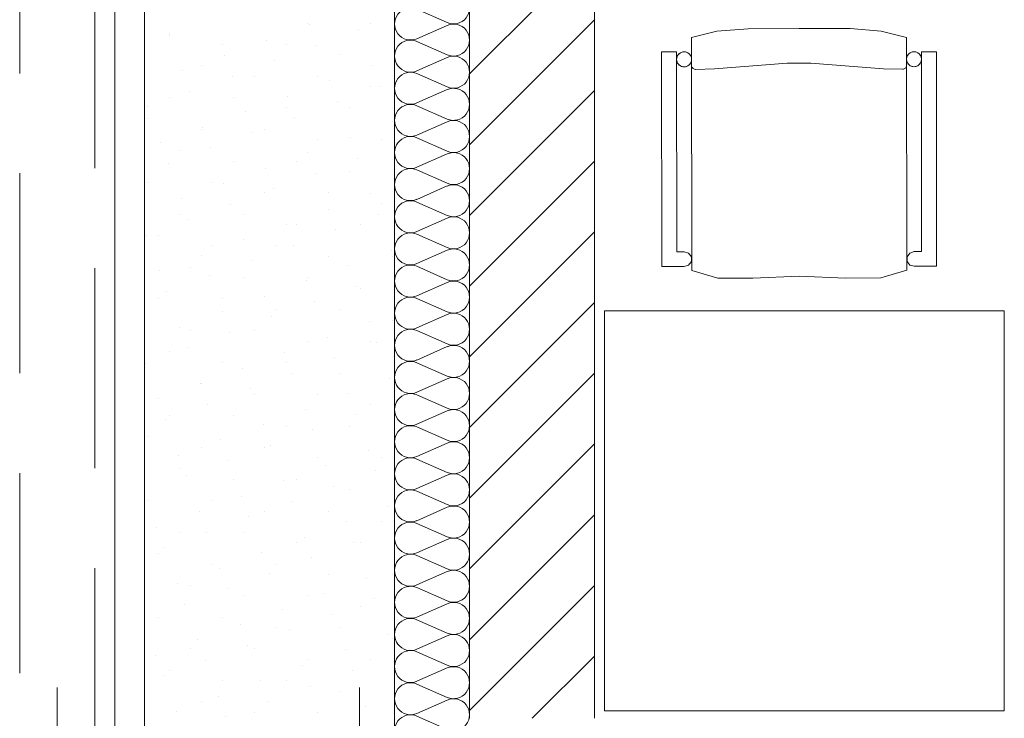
# Model space of a CAD drawing. Header units: inches. Extents: x 382808 to 408593, y -18409 to -9482.
# Tile 2 of 88: x 398402 to 398599, y -17263 to -17123. Entities that reach past the tile are written whole.
import ezdxf

# ---------------------------------------------------------------- set-up
doc = ezdxf.new("R2010")
doc.units = ezdxf.units.IN
doc.header["$LTSCALE"] = 2
doc.header["$MEASUREMENT"] = 0
doc.linetypes.add('Przerywana drobna', pattern=[30, 20, -10])
for name, color, linetype, lineweight in [('!ocieplenie_Nr_pióra__9', 220, 'CONTINUOUS', 0), ('!trzpienie_Nr_pióra__6', 161, 'CONTINUOUS', 18), ('CIENKA_Nr_pióra__23', 212, 'CONTINUOUS', 18), ('Konstrukcje specjalne_Nr_pióra__6', 161, 'CONTINUOUS', 18), ('Linie_Nr_pióra__6', 161, 'CONTINUOUS', 18), ('Ściany zewnętrzne_Nr_pióra__1', 51, 'CONTINUOUS', 50), ('Ściany zewnętrzne_Nr_pióra__6', 161, 'CONTINUOUS', 18), ('Ściany zewnętrzne_Nr_pióra__7', 161, 'CONTINUOUS', 15)]:
    doc.layers.add(name, color=color, linetype=linetype, lineweight=lineweight)

msp = doc.modelspace()

# ---------------------------------------------------------------- linework, layer by layer
at = {"layer": '!ocieplenie_Nr_pióra__9', "color": 7, "linetype": 'Continuous', "lineweight": 0}
for p, q in [((398487.17, -17123.72), (398481.11, -17121.05)), ((398481.11, -17126.94), (398487.17, -17124.26)), ((398487.17, -17130.15), (398481.11, -17127.48)), ((398481.11, -17133.36), (398487.17, -17130.69)), ((398487.17, -17136.58), (398481.11, -17133.9)), ((398481.11, -17139.79), (398487.17, -17137.12)), ((398487.17, -17143), (398481.11, -17140.33)), ((398481.11, -17146.22), (398487.17, -17143.54)), ((398487.17, -17149.43), (398481.11, -17146.76)), ((398481.11, -17152.64), (398487.17, -17149.97)), ((398487.17, -17155.85), (398481.11, -17153.18)), ((398481.11, -17159.07), (398487.17, -17156.39)), ((398487.17, -17162.28), (398481.11, -17159.61)), ((398481.11, -17165.49), (398487.17, -17162.82)), ((398487.17, -17168.71), (398481.11, -17166.03)), ((398481.11, -17171.92), (398487.17, -17169.25)), ((398487.17, -17175.13), (398481.11, -17172.46)), ((398481.11, -17178.34), (398487.17, -17175.67)), ((398487.17, -17181.56), (398481.11, -17178.88)), ((398481.11, -17184.77), (398487.17, -17182.1)), ((398487.17, -17187.98), (398481.11, -17185.31)), ((398481.11, -17191.2), (398487.17, -17188.52)), ((398487.17, -17194.41), (398481.11, -17191.74)), ((398481.11, -17197.62), (398487.17, -17194.95)), ((398487.17, -17200.84), (398481.11, -17198.16)), ((398481.11, -17204.05), (398487.17, -17201.38)), ((398487.17, -17207.26), (398481.11, -17204.59)), ((398481.11, -17210.47), (398487.17, -17207.8)), ((398487.17, -17213.69), (398481.11, -17211.01)), ((398481.11, -17216.9), (398487.17, -17214.23)), ((398487.17, -17220.11), (398481.11, -17217.44)), ((398481.11, -17223.33), (398487.17, -17220.65)), ((398487.17, -17226.54), (398481.11, -17223.87)), ((398481.11, -17229.75), (398487.17, -17227.08)), ((398487.17, -17232.97), (398481.11, -17230.29)), ((398481.11, -17236.18), (398487.17, -17233.51)), ((398487.17, -17239.39), (398481.11, -17236.72)), ((398481.11, -17242.6), (398487.17, -17239.93)), ((398487.17, -17245.82), (398481.11, -17243.14)), ((398481.11, -17249.03), (398487.17, -17246.36)), ((398487.17, -17252.24), (398481.11, -17249.57)), ((398481.11, -17255.46), (398487.17, -17252.78)), ((398487.17, -17258.67), (398481.11, -17256)), ((398481.11, -17261.88), (398487.17, -17259.21)), ((398487.17, -17265.09), (398481.11, -17262.42))]:
    msp.add_line(p, q, dxfattribs=at)
for centre, start_param, end_param in [((398488.45, -17120.78), 2.7288, 6.695979), ((398479.83, -17123.99), 5.870392, 9.837571), ((398488.45, -17127.21), 2.7288, 6.695979), ((398479.83, -17130.42), 5.870392, 9.837571), ((398488.45, -17133.63), 2.7288, 6.695979), ((398479.83, -17136.85), 5.870392, 9.837571), ((398488.45, -17140.06), 2.7288, 6.695979), ((398479.83, -17143.27), 5.870392, 9.837571), ((398488.45, -17146.49), 2.7288, 6.695979), ((398479.83, -17149.7), 5.870392, 9.837571), ((398488.45, -17152.91), 2.7288, 6.695979), ((398479.83, -17156.12), 5.870392, 9.837571), ((398488.45, -17159.34), 2.7288, 6.695979), ((398479.83, -17162.55), 5.870392, 9.837571), ((398488.45, -17165.76), 2.7288, 6.695979), ((398479.83, -17168.98), 5.870392, 9.837571), ((398488.45, -17172.19), 2.7288, 6.695979), ((398479.83, -17175.4), 5.870392, 9.837571), ((398488.45, -17178.61), 2.7288, 6.695979), ((398479.83, -17181.83), 5.870392, 9.837571), ((398488.45, -17185.04), 2.7288, 6.695979), ((398479.83, -17188.25), 5.870392, 9.837571), ((398488.45, -17191.47), 2.7288, 6.695979), ((398479.83, -17194.68), 5.870392, 9.837571), ((398488.45, -17197.89), 2.7288, 6.695979), ((398479.83, -17201.11), 5.870392, 9.837571), ((398488.45, -17204.32), 2.7288, 6.695979), ((398479.83, -17207.53), 5.870392, 9.837571), ((398488.45, -17210.74), 2.7288, 6.695979), ((398479.83, -17213.96), 5.870392, 9.837571), ((398488.45, -17217.17), 2.7288, 6.695979), ((398479.83, -17220.38), 5.870392, 9.837571), ((398488.45, -17223.6), 2.7288, 6.695979), ((398479.83, -17226.81), 5.870392, 9.837571), ((398488.45, -17230.02), 2.7288, 6.695979), ((398479.83, -17233.24), 5.870392, 9.837571), ((398488.45, -17236.45), 2.7288, 6.695979), ((398479.83, -17239.66), 5.870392, 9.837571), ((398488.45, -17242.87), 2.7288, 6.695979), ((398479.83, -17246.09), 5.870392, 9.837571), ((398488.45, -17249.3), 2.7288, 6.695979), ((398479.83, -17252.51), 5.870392, 9.837571), ((398488.45, -17255.73), 2.7288, 6.695979), ((398479.83, -17258.94), 5.870392, 9.837571), ((398488.45, -17262.15), 2.7288, 6.695979), ((398479.83, -17265.36), 5.870392, 9.837571)]:
    msp.add_ellipse(centre, major_axis=(0, 3.21), ratio=0.992915, start_param=start_param, end_param=end_param, dxfattribs=at)
at = {"layer": '!trzpienie_Nr_pióra__6', "color": 7, "linetype": 'Continuous', "lineweight": 0}
for p, q in [((398459.18, -17123.82), (398459.18, -17123.82)), ((398459.55, -17124.12), (398459.55, -17124.12)), ((398469.52, -17125.17), (398469.52, -17125.17)), ((398471.91, -17123.82), (398471.91, -17123.82)), ((398431.58, -17126.21), (398431.58, -17126.21)), ((398431.6, -17125.94), (398431.6, -17125.94)), ((398442.21, -17128.06), (398442.21, -17128.06)), ((398451.1, -17127.2), (398451.1, -17127.2)), ((398454.94, -17128.06), (398454.94, -17128.06)), ((398461.06, -17128.25), (398461.06, -17128.25)), ((398442.64, -17130.27), (398442.64, -17130.27)), ((398465.54, -17130.18), (398465.54, -17130.18)), ((398437.97, -17132.3), (398437.97, -17132.3)), ((398452.6, -17131.33), (398452.6, -17131.33)), ((398472.12, -17132.32), (398472.12, -17132.32)), ((398434.18, -17133.35), (398434.18, -17133.35)), ((398444.15, -17134.41), (398444.15, -17134.41)), ((398448.57, -17134.43), (398448.57, -17134.43)), ((398461.3, -17134.43), (398461.3, -17134.43)), ((398463.66, -17135.39), (398463.66, -17135.39)), ((398471.91, -17136.55), (398471.91, -17136.55)), ((398473.62, -17136.45), (398473.62, -17136.45)), ((398431.6, -17138.67), (398431.6, -17138.67)), ((398435.69, -17137.49), (398435.69, -17137.49)), ((398444.33, -17138.67), (398444.33, -17138.67)), ((398455.2, -17138.47), (398455.2, -17138.47)), ((398427.23, -17140.57), (398427.23, -17140.57)), ((398454.94, -17140.79), (398454.94, -17140.79)), ((398465.16, -17139.53), (398465.16, -17139.53)), ((398467.67, -17140.79), (398467.67, -17140.79)), ((398427.36, -17142.91), (398427.36, -17142.91)), ((398446.74, -17141.55), (398446.74, -17141.55)), ((398456.71, -17142.61), (398456.71, -17142.61)), ((398438.29, -17144.63), (398438.29, -17144.63)), ((398476.22, -17143.59), (398476.22, -17143.59)), ((398437.97, -17145.03), (398437.97, -17145.03)), ((398448.25, -17145.69), (398448.25, -17145.69)), ((398450.7, -17145.03), (398450.7, -17145.03)), ((398467.76, -17146.67), (398467.76, -17146.67)), ((398429.83, -17147.71), (398429.83, -17147.71)), ((398439.79, -17148.76), (398439.79, -17148.76)), ((398461.3, -17147.15), (398461.3, -17147.15)), ((398474.03, -17147.15), (398474.03, -17147.15)), ((398433.72, -17149.27), (398433.72, -17149.27)), ((398459.31, -17149.75), (398459.31, -17149.75)), ((398469.27, -17150.81), (398469.27, -17150.81)), ((398431.34, -17151.84), (398431.34, -17151.84)), ((398444.33, -17151.4), (398444.33, -17151.4)), ((398457.06, -17151.4), (398457.06, -17151.4)), ((398450.85, -17152.83), (398450.85, -17152.83)), ((398460.81, -17153.88), (398460.81, -17153.88)), ((398467.67, -17153.52), (398467.67, -17153.52)), ((398427.36, -17155.64), (398427.36, -17155.64)), ((398440.09, -17155.64), (398440.09, -17155.64)), ((398442.39, -17155.91), (398442.39, -17155.91)), ((398450.7, -17157.76), (398450.7, -17157.76)), ((398452.35, -17156.96), (398452.35, -17156.96)), ((398463.42, -17157.76), (398463.42, -17157.76)), ((398471.87, -17157.95), (398471.87, -17157.95)), ((398433.93, -17158.98), (398433.93, -17158.98)), ((398443.9, -17160.04), (398443.9, -17160.04)), ((398474.03, -17159.88), (398474.03, -17159.88)), ((398433.72, -17162), (398433.72, -17162)), ((398446.45, -17162), (398446.45, -17162)), ((398463.41, -17161.03), (398463.41, -17161.03)), ((398473.37, -17162.08), (398473.37, -17162.08)), ((398435.44, -17163.12), (398435.44, -17163.12)), ((398454.95, -17164.1), (398454.95, -17164.1)), ((398457.06, -17164.12), (398457.06, -17164.12)), ((398469.79, -17164.12), (398469.79, -17164.12)), ((398426.98, -17166.2), (398426.98, -17166.2)), ((398429.48, -17166.24), (398429.48, -17166.24)), ((398464.92, -17165.16), (398464.92, -17165.16)), ((398440.09, -17168.37), (398440.09, -17168.37)), ((398446.5, -17167.18), (398446.5, -17167.18)), ((398452.82, -17168.37), (398452.82, -17168.37)), ((398456.46, -17168.24), (398456.46, -17168.24)), ((398438.04, -17170.26), (398438.04, -17170.26)), ((398463.42, -17170.49), (398463.42, -17170.49)), ((398475.97, -17169.22), (398475.97, -17169.22)), ((398476.15, -17170.49), (398476.15, -17170.49)), ((398448, -17171.32), (398448, -17171.32)), ((398467.51, -17172.3), (398467.51, -17172.3)), ((398429.58, -17173.34), (398429.58, -17173.34)), ((398435.85, -17172.61), (398435.85, -17172.61)), ((398439.54, -17174.39), (398439.54, -17174.39)), ((398446.45, -17174.73), (398446.45, -17174.73)), ((398459.06, -17175.38), (398459.06, -17175.38)), ((398459.18, -17174.73), (398459.18, -17174.73)), ((398431.09, -17177.47), (398431.09, -17177.47)), ((398469.02, -17176.44), (398469.02, -17176.44)), ((398469.79, -17176.85), (398469.79, -17176.85)), ((398429.48, -17178.97), (398429.48, -17178.97)), ((398442.21, -17178.97), (398442.21, -17178.97)), ((398450.6, -17178.46), (398450.6, -17178.46)), ((398460.56, -17179.51), (398460.56, -17179.51)), ((398442.14, -17181.54), (398442.14, -17181.54)), ((398452.82, -17181.09), (398452.82, -17181.09)), ((398465.54, -17181.09), (398465.54, -17181.09)), ((398452.11, -17182.59), (398452.11, -17182.59)), ((398471.62, -17183.58), (398471.62, -17183.58)), ((398476.15, -17183.22), (398476.15, -17183.22)), ((398433.69, -17184.61), (398433.69, -17184.61)), ((398435.85, -17185.34), (398435.85, -17185.34)), ((398443.65, -17185.67), (398443.65, -17185.67)), ((398448.57, -17185.34), (398448.57, -17185.34)), ((398459.18, -17187.46), (398459.18, -17187.46)), ((398463.16, -17186.66), (398463.16, -17186.66)), ((398471.91, -17187.46), (398471.91, -17187.46)), ((398473.12, -17187.71), (398473.12, -17187.71)), ((398431.6, -17189.58), (398431.6, -17189.58)), ((398435.19, -17188.75), (398435.19, -17188.75)), ((398454.7, -17189.73), (398454.7, -17189.73)), ((398426.73, -17191.83), (398426.73, -17191.83)), ((398442.21, -17191.7), (398442.21, -17191.7)), ((398454.94, -17191.7), (398454.94, -17191.7)), ((398464.67, -17190.79), (398464.67, -17190.79)), ((398446.25, -17192.81), (398446.25, -17192.81)), ((398456.21, -17193.87), (398456.21, -17193.87)), ((398465.54, -17193.82), (398465.54, -17193.82)), ((398437.79, -17195.89), (398437.79, -17195.89)), ((398437.97, -17195.94), (398437.97, -17195.94)), ((398475.72, -17194.85), (398475.72, -17194.85)), ((398447.75, -17196.95), (398447.75, -17196.95)), ((398448.57, -17198.06), (398448.57, -17198.06)), ((398461.3, -17198.06), (398461.3, -17198.06)), ((398467.27, -17197.93), (398467.27, -17197.93)), ((398429.33, -17198.97), (398429.33, -17198.97)), ((398439.29, -17200.03), (398439.29, -17200.03)), ((398458.81, -17201.01), (398458.81, -17201.01)), ((398471.91, -17200.19), (398471.91, -17200.19)), ((398430.84, -17203.1), (398430.84, -17203.1)), ((398431.6, -17202.31), (398431.6, -17202.31)), ((398444.33, -17202.31), (398444.33, -17202.31)), ((398468.77, -17202.07), (398468.77, -17202.07)), ((398450.35, -17204.09), (398450.35, -17204.09)), ((398454.94, -17204.43), (398454.94, -17204.43)), ((398460.31, -17205.15), (398460.31, -17205.15)), ((398467.67, -17204.43), (398467.67, -17204.43)), ((398427.36, -17206.55), (398427.36, -17206.55)), ((398441.89, -17207.17), (398441.89, -17207.17)), ((398437.97, -17208.67), (398437.97, -17208.67)), ((398450.7, -17208.67), (398450.7, -17208.67)), ((398451.86, -17208.22), (398451.86, -17208.22)), ((398471.37, -17209.21), (398471.37, -17209.21)), ((398433.44, -17210.25), (398433.44, -17210.25)), ((398443.4, -17211.3), (398443.4, -17211.3)), ((398461.3, -17210.79), (398461.3, -17210.79)), ((398474.03, -17210.79), (398474.03, -17210.79)), ((398433.72, -17212.91), (398433.72, -17212.91)), ((398462.91, -17212.29), (398462.91, -17212.29)), ((398472.88, -17213.34), (398472.88, -17213.34)), ((398434.94, -17214.38), (398434.94, -17214.38)), ((398444.33, -17215.04), (398444.33, -17215.04)), ((398454.46, -17215.37), (398454.46, -17215.37)), ((398457.06, -17215.04), (398457.06, -17215.04)), ((398464.42, -17216.42), (398464.42, -17216.42)), ((398467.67, -17217.16), (398467.67, -17217.16)), ((398427.36, -17219.28), (398427.36, -17219.28)), ((398440.09, -17219.28), (398440.09, -17219.28)), ((398446, -17218.44), (398446, -17218.44)), ((398455.96, -17219.5), (398455.96, -17219.5)), ((398437.54, -17221.52), (398437.54, -17221.52)), ((398450.7, -17221.4), (398450.7, -17221.4)), ((398463.42, -17221.4), (398463.42, -17221.4)), ((398475.47, -17220.49), (398475.47, -17220.49)), ((398447.5, -17222.58), (398447.5, -17222.58)), ((398467.02, -17223.56), (398467.02, -17223.56)), ((398474.03, -17223.52), (398474.03, -17223.52)), ((398429.08, -17224.6), (398429.08, -17224.6)), ((398433.72, -17225.64), (398433.72, -17225.64)), ((398439.05, -17225.66), (398439.05, -17225.66)), ((398446.45, -17225.64), (398446.45, -17225.64)), ((398458.56, -17226.64), (398458.56, -17226.64)), ((398430.59, -17228.73), (398430.59, -17228.73)), ((398457.06, -17227.76), (398457.06, -17227.76)), ((398468.52, -17227.7), (398468.52, -17227.7)), ((398469.79, -17227.76), (398469.79, -17227.76)), ((398429.48, -17229.88), (398429.48, -17229.88)), ((398450.1, -17229.72), (398450.1, -17229.72)), ((398460.06, -17230.78), (398460.06, -17230.78)), ((398440.09, -17232.01), (398440.09, -17232.01)), ((398441.65, -17232.8), (398441.65, -17232.8)), ((398452.82, -17232.01), (398452.82, -17232.01)), ((398451.61, -17233.85), (398451.61, -17233.85)), ((398463.42, -17234.13), (398463.42, -17234.13)), ((398471.12, -17234.84), (398471.12, -17234.84)), ((398476.15, -17234.13), (398476.15, -17234.13)), ((398433.19, -17235.88), (398433.19, -17235.88)), ((398435.85, -17236.25), (398435.85, -17236.25)), ((398443.15, -17236.93), (398443.15, -17236.93)), ((398446.45, -17238.37), (398446.45, -17238.37)), ((398459.18, -17238.37), (398459.18, -17238.37)), ((398462.66, -17237.92), (398462.66, -17237.92)), ((398472.63, -17238.97), (398472.63, -17238.97)), ((398434.69, -17240.01), (398434.69, -17240.01)), ((398454.21, -17241), (398454.21, -17241)), ((398469.79, -17240.49), (398469.79, -17240.49)), ((398429.48, -17242.61), (398429.48, -17242.61)), ((398442.21, -17242.61), (398442.21, -17242.61)), ((398464.17, -17242.05), (398464.17, -17242.05)), ((398445.75, -17244.07), (398445.75, -17244.07)), ((398452.82, -17244.73), (398452.82, -17244.73)), ((398455.71, -17245.13), (398455.71, -17245.13)), ((398465.54, -17244.73), (398465.54, -17244.73)), ((398437.29, -17247.15), (398437.29, -17247.15)), ((398475.23, -17246.12), (398475.23, -17246.12)), ((398476.15, -17246.86), (398476.15, -17246.86)), ((398435.85, -17248.98), (398435.85, -17248.98)), ((398447.25, -17248.21), (398447.25, -17248.21)), ((398448.57, -17248.98), (398448.57, -17248.98)), ((398466.77, -17249.19), (398466.77, -17249.19)), ((398428.84, -17250.23), (398428.84, -17250.23)), ((398438.8, -17251.29), (398438.8, -17251.29)), ((398459.18, -17251.1), (398459.18, -17251.1)), ((398471.91, -17251.1), (398471.91, -17251.1)), ((398431.6, -17253.22), (398431.6, -17253.22)), ((398458.31, -17252.27), (398458.31, -17252.27)), ((398430.34, -17254.37), (398430.34, -17254.37)), ((398468.27, -17253.33), (398468.27, -17253.33)), ((398442.21, -17255.34), (398442.21, -17255.34)), ((398449.85, -17255.35), (398449.85, -17255.35)), ((398454.94, -17255.34), (398454.94, -17255.34)), ((398459.82, -17256.41), (398459.82, -17256.41)), ((398441.4, -17258.43), (398441.4, -17258.43)), ((398465.54, -17257.46), (398465.54, -17257.46)), ((398437.97, -17259.58), (398437.97, -17259.58)), ((398451.36, -17259.49), (398451.36, -17259.49)), ((398470.87, -17260.47), (398470.87, -17260.47)), ((398432.94, -17261.51), (398432.94, -17261.51)), ((398442.9, -17262.56), (398442.9, -17262.56)), ((398448.57, -17261.7), (398448.57, -17261.7)), ((398461.3, -17261.7), (398461.3, -17261.7))]:
    msp.add_line(p, q, dxfattribs=at)
at = {"layer": 'CIENKA_Nr_pióra__23', "color": 7, "linetype": 'Przerywana drobna', "lineweight": 0}
for p, q in [((398401.64, -15833.86), (398401.64, -17332.86)), ((398416.64, -17332.86), (398416.64, -15833.86))]:
    msp.add_line(p, q, dxfattribs=at)
at = {"layer": 'Konstrukcje specjalne_Nr_pióra__6', "color": 7, "linetype": 'Continuous', "lineweight": 0}
for p, q in [((398541.09, -17125.44), (398547.36, -17124.93)), ((398541.09, -17125.44), (398547.36, -17124.93)), ((398547.36, -17124.93), (398557.56, -17124.92)), ((398547.36, -17124.93), (398557.56, -17124.92)), ((398557.56, -17124.92), (398567.77, -17124.92)), ((398557.56, -17124.92), (398567.77, -17124.92)), ((398567.77, -17124.92), (398574.03, -17125.42)), ((398567.77, -17124.92), (398574.03, -17125.42)), ((398536.07, -17126.7), (398541.09, -17125.44)), ((398536.07, -17126.7), (398541.09, -17125.44)), ((398536.1, -17173.28), (398536.07, -17126.7)), ((398536.1, -17173.28), (398536.07, -17126.7)), ((398574.03, -17125.42), (398579.07, -17126.67)), ((398574.03, -17125.42), (398579.07, -17126.67)), ((398579.07, -17126.67), (398579.1, -17173.25)), ((398579.07, -17126.67), (398579.1, -17173.25)), ((398530.1, -17172.5), (398530.07, -17129.57)), ((398530.07, -17129.57), (398533.07, -17129.57)), ((398530.1, -17172.5), (398530.07, -17129.57)), ((398530.07, -17129.57), (398533.07, -17129.57)), ((398533.07, -17129.57), (398533.09, -17169.55)), ((398533.07, -17129.57), (398533.09, -17169.55)), ((398533.07, -17131.06), (398533.09, -17130.8)), ((398533.09, -17131.33), (398533.07, -17131.06)), ((398533.09, -17130.8), (398533.16, -17130.55)), ((398533.16, -17130.55), (398533.27, -17130.31)), ((398533.27, -17130.31), (398533.42, -17130.1)), ((398533.42, -17130.1), (398533.6, -17129.92)), ((398533.6, -17129.92), (398533.82, -17129.77)), ((398533.82, -17129.77), (398534.05, -17129.66)), ((398534.05, -17129.66), (398534.31, -17129.59)), ((398534.31, -17129.59), (398534.57, -17129.56)), ((398534.57, -17129.56), (398534.83, -17129.59)), ((398534.83, -17129.59), (398535.08, -17129.65)), ((398535.08, -17129.65), (398535.32, -17129.76)), ((398535.32, -17129.76), (398535.53, -17129.91)), ((398535.53, -17129.91), (398535.72, -17130.1)), ((398535.72, -17130.1), (398535.87, -17130.31)), ((398535.87, -17130.31), (398535.98, -17130.55)), ((398535.98, -17130.55), (398536.05, -17130.8)), ((398536.05, -17130.8), (398536.07, -17131.06)), ((398536.07, -17131.06), (398536.05, -17131.32)), ((398579.07, -17131.03), (398579.09, -17130.77)), ((398579.09, -17131.29), (398579.07, -17131.03)), ((398579.09, -17130.77), (398579.16, -17130.52)), ((398579.16, -17130.52), (398579.27, -17130.28)), ((398579.27, -17130.28), (398579.42, -17130.07)), ((398579.42, -17130.07), (398579.6, -17129.88)), ((398579.6, -17129.88), (398579.82, -17129.73)), ((398579.82, -17129.73), (398580.05, -17129.62)), ((398580.05, -17129.62), (398580.31, -17129.56)), ((398580.31, -17129.56), (398580.57, -17129.53)), ((398580.57, -17129.53), (398580.83, -17129.56)), ((398580.83, -17129.56), (398581.08, -17129.62)), ((398581.08, -17129.62), (398581.32, -17129.73)), ((398581.32, -17129.73), (398581.53, -17129.88)), ((398581.53, -17129.88), (398581.72, -17130.07)), ((398581.72, -17130.07), (398581.87, -17130.28)), ((398581.87, -17130.28), (398581.98, -17130.52)), ((398581.98, -17130.52), (398582.05, -17130.77)), ((398582.05, -17130.77), (398582.07, -17131.03)), ((398582.07, -17131.03), (398582.05, -17131.29)), ((398582.09, -17169.52), (398582.07, -17129.53)), ((398582.07, -17129.53), (398585.07, -17129.53)), ((398582.09, -17169.52), (398582.07, -17129.53)), ((398582.07, -17129.53), (398585.07, -17129.53)), ((398585.07, -17129.53), (398585.1, -17172.46)), ((398585.07, -17129.53), (398585.1, -17172.46)), ((398533.16, -17131.58), (398533.09, -17131.33)), ((398533.27, -17131.81), (398533.16, -17131.58)), ((398533.42, -17132.03), (398533.27, -17131.81)), ((398533.6, -17132.21), (398533.42, -17132.03)), ((398533.82, -17132.36), (398533.6, -17132.21)), ((398534.06, -17132.47), (398533.82, -17132.36)), ((398534.31, -17132.54), (398534.06, -17132.47)), ((398534.57, -17132.56), (398534.31, -17132.54)), ((398534.83, -17132.54), (398534.57, -17132.56)), ((398535.08, -17132.47), (398534.83, -17132.54)), ((398535.32, -17132.36), (398535.08, -17132.47)), ((398535.53, -17132.21), (398535.32, -17132.36)), ((398535.72, -17132.03), (398535.53, -17132.21)), ((398535.87, -17131.81), (398535.72, -17132.03)), ((398535.98, -17131.58), (398535.87, -17131.81)), ((398536.05, -17131.32), (398535.98, -17131.58)), ((398536.14, -17132.6), (398536.21, -17132.72)), ((398536.21, -17132.72), (398536.3, -17132.83)), ((398536.3, -17132.83), (398536.41, -17132.92)), ((398536.41, -17132.92), (398536.53, -17132.99)), ((398536.53, -17132.99), (398536.66, -17133.04)), ((398536.66, -17133.04), (398536.8, -17133.06)), ((398536.8, -17133.06), (398536.87, -17133.06)), ((398536.87, -17133.06), (398540.67, -17132.96)), ((398540.67, -17132.96), (398555.22, -17131.85)), ((398555.22, -17131.85), (398559.92, -17131.85)), ((398559.92, -17131.85), (398574.47, -17132.94)), ((398574.47, -17132.94), (398578.27, -17133.03)), ((398578.27, -17133.03), (398578.34, -17133.03)), ((398578.34, -17133.03), (398578.48, -17133.01)), ((398578.48, -17133.01), (398578.61, -17132.96)), ((398578.61, -17132.96), (398578.73, -17132.89)), ((398578.73, -17132.89), (398578.84, -17132.8)), ((398578.84, -17132.8), (398578.93, -17132.69)), ((398578.93, -17132.69), (398579, -17132.57)), ((398579, -17132.57), (398579.04, -17132.44)), ((398579.04, -17132.44), (398579.07, -17132.3)), ((398579.16, -17131.55), (398579.09, -17131.29)), ((398579.27, -17131.78), (398579.16, -17131.55)), ((398579.42, -17132), (398579.27, -17131.78)), ((398579.6, -17132.18), (398579.42, -17132)), ((398579.82, -17132.33), (398579.6, -17132.18)), ((398580.06, -17132.44), (398579.82, -17132.33)), ((398580.31, -17132.51), (398580.06, -17132.44)), ((398580.57, -17132.53), (398580.31, -17132.51)), ((398580.83, -17132.51), (398580.57, -17132.53)), ((398581.08, -17132.44), (398580.83, -17132.51)), ((398581.32, -17132.33), (398581.08, -17132.44)), ((398581.53, -17132.18), (398581.32, -17132.33)), ((398581.72, -17132), (398581.53, -17132.18)), ((398581.87, -17131.78), (398581.72, -17132)), ((398581.98, -17131.54), (398581.87, -17131.78)), ((398582.05, -17131.29), (398581.98, -17131.54)), ((398533.09, -17169.55), (398534.59, -17169.55)), ((398533.09, -17169.55), (398534.59, -17169.55)), ((398534.59, -17169.55), (398535.48, -17169.83)), ((398534.59, -17169.55), (398535.48, -17169.83)), ((398535.48, -17169.83), (398536.02, -17170.58)), ((398535.48, -17169.83), (398536.02, -17170.58)), ((398579.17, -17170.55), (398579.71, -17169.8)), ((398579.17, -17170.55), (398579.71, -17169.8)), ((398579.71, -17169.8), (398580.59, -17169.52)), ((398579.71, -17169.8), (398580.59, -17169.52)), ((398580.59, -17169.52), (398582.09, -17169.52)), ((398580.59, -17169.52), (398582.09, -17169.52)), ((398535.48, -17172.26), (398534.6, -17172.49)), ((398535.48, -17172.26), (398534.6, -17172.49)), ((398536.02, -17171.51), (398535.48, -17172.26)), ((398536.02, -17171.51), (398535.48, -17172.26)), ((398536.02, -17170.58), (398536.02, -17171.51)), ((398536.02, -17170.58), (398536.02, -17171.51)), ((398579.17, -17171.48), (398579.17, -17170.55)), ((398579.17, -17171.48), (398579.17, -17170.55)), ((398579.71, -17172.23), (398579.17, -17171.48)), ((398579.71, -17172.23), (398579.17, -17171.48)), ((398580.6, -17172.46), (398579.71, -17172.23)), ((398580.6, -17172.46), (398579.71, -17172.23)), ((398585.1, -17172.46), (398580.6, -17172.46)), ((398585.1, -17172.46), (398580.6, -17172.46)), ((398534.6, -17172.49), (398530.1, -17172.5)), ((398534.6, -17172.49), (398530.1, -17172.5)), ((398541.29, -17174.81), (398536.1, -17173.28)), ((398541.29, -17174.81), (398536.1, -17173.28)), ((398557.6, -17174.41), (398548.3, -17174.83)), ((398557.6, -17174.41), (398548.3, -17174.83)), ((398566.89, -17174.82), (398557.6, -17174.41)), ((398566.89, -17174.82), (398557.6, -17174.41)), ((398579.1, -17173.25), (398573.91, -17174.79)), ((398579.1, -17173.25), (398573.91, -17174.79)), ((398548.3, -17174.83), (398541.29, -17174.81)), ((398548.3, -17174.83), (398541.29, -17174.81)), ((398573.91, -17174.79), (398566.89, -17174.82)), ((398573.91, -17174.79), (398566.89, -17174.82)), ((398598.64, -17181.36), (398518.64, -17181.36)), ((398518.64, -17181.36), (398518.64, -17261.36)), ((398598.64, -17181.36), (398518.64, -17181.36)), ((398518.64, -17181.36), (398518.64, -17261.36)), ((398598.64, -17261.36), (398598.64, -17181.36)), ((398598.64, -17261.36), (398598.64, -17181.36)), ((398518.64, -17261.36), (398598.64, -17261.36)), ((398518.64, -17261.36), (398598.64, -17261.36))]:
    msp.add_line(p, q, dxfattribs=at)
for centre, start_param, end_param in [((398534.57, -17131.06), 1.570796, 4.712389), ((398534.57, -17131.06), 4.712389, 7.853982), ((398580.57, -17131.03), 1.570796, 4.712389), ((398580.57, -17131.03), 4.712389, 7.853982)]:
    msp.add_ellipse(centre, major_axis=(1.5, 0), ratio=0.9996, start_param=start_param, end_param=end_param, dxfattribs=at)
at = {"layer": 'Linie_Nr_pióra__6', "color": 7, "linetype": 'Continuous', "lineweight": 0}
for p, q in [((398409.14, -17256.67), (398409.14, -17294.04)), ((398469.64, -17256.67), (398469.64, -17294.04)), ((398469.64, -17256.67), (398469.64, -17294.04))]:
    msp.add_line(p, q, dxfattribs=at)
at = {"layer": 'Ściany zewnętrzne_Nr_pióra__1', "color": 7, "linetype": 'Continuous', "lineweight": 0}
for p, q in [((398476.64, -16940.86), (398476.64, -17287.86)), ((398516.64, -17262.86), (398516.64, -16940.86))]:
    msp.add_line(p, q, dxfattribs=at)
at = {"layer": 'Ściany zewnętrzne_Nr_pióra__6', "color": 7, "linetype": 'Continuous', "lineweight": 0}
for p, q in [((398420.64, -17000.86), (398420.64, -17358.86)), ((398426.64, -17000.86), (398426.64, -17352.86))]:
    msp.add_line(p, q, dxfattribs=at)
at = {"layer": 'Ściany zewnętrzne_Nr_pióra__7', "color": 7, "linetype": 'Continuous', "lineweight": 0}
for p, q in [((398491.64, -17262.86), (398491.64, -16940.86)), ((398491.64, -17133.99), (398516.64, -17108.99)), ((398491.64, -17148.13), (398516.64, -17123.13)), ((398491.64, -17162.28), (398516.64, -17137.28)), ((398491.64, -17176.42), (398516.64, -17151.42)), ((398491.64, -17190.56), (398516.64, -17165.56)), ((398491.64, -17204.7), (398516.64, -17179.7)), ((398491.64, -17218.84), (398516.64, -17193.84)), ((398491.64, -17232.99), (398516.64, -17207.99)), ((398491.64, -17247.13), (398516.64, -17222.13)), ((398491.64, -17261.27), (398516.64, -17236.27)), ((398504.19, -17262.86), (398516.64, -17250.41))]:
    msp.add_line(p, q, dxfattribs=at)

doc.saveas('drawing.dxf')
